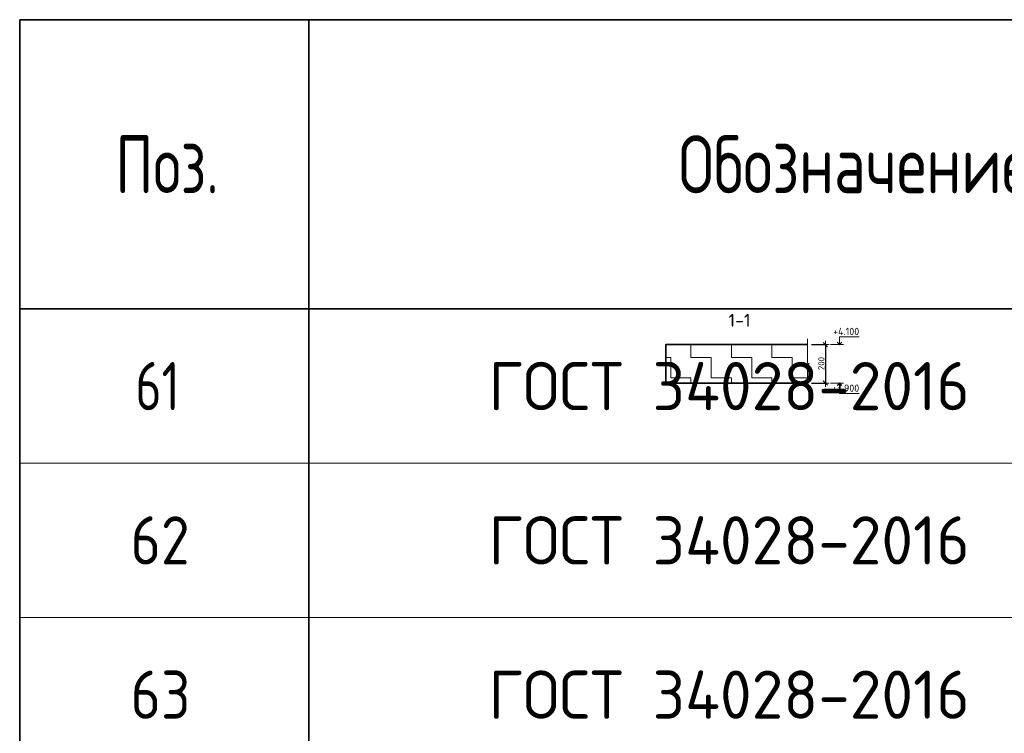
# Model space of a CAD drawing. Header units: metres. Extents: x -38 to 99, y -15 to 21.
# Tile 42 of 48: x 67.92 to 73.02, y 11.07 to 14.77. Entities that reach past the tile are written whole.
import ezdxf

# ---------------------------------------------------------------- set-up
doc = ezdxf.new("R2010")
doc.units = ezdxf.units.M
doc.header["$PDMODE"] = 65
doc.layers.add('XR$4$Размерная линия_ общее', color=7, linetype='Continuous', lineweight=13)
doc.styles.add('ISOCPEUR', font='txt')
doc.dimstyles.new('DIMSTYLE_14', dxfattribs={"dimtxt": 0.033, "dimasz": 0.0375, "dimexe": 0, "dimexo": 0, "dimgap": 0.0165, "dimtad": 2, "dimdec": 0, "dimlfac": 1000, "dimrnd": 1, "dimzin": 12, "dimdsep": 46, "dimtxsty": 'ISOCPEUR', "dimblk1": 'ALL_ML_STRICH', "dimblk2": 'ALL_ML_STRICH', "dimsah": 1, "dimcen": 0, "dimclrd": 7, "dimclre": 256, "dimclrt": 7, "dimadec": 0, "dimazin": 0, "dimtfac": 1, "dimtdec": 0, "dimtix": 1, "dimtmove": 2, "dimatfit": 3, "dimfxl": 0, "dimtzin": 0, "dimlwd": 0, "dimlwe": -3, "dimarcsym": 0})

# ---------------------------------------------------------------- blocks, each defined once
blk = doc.blocks.new('ЭЛЕМЕНТ_УЗОРА_0')
at = {"color": 7, "linetype": 'Continuous', "lineweight": 13, "transparency": 33554687}
blk.add_line((72.0051, 12.8573), (72.0051, 12.8573), dxfattribs=at)
blk.add_lwpolyline([(72.0051, 13.1173), (72.0051, 12.9901), (72.0151, 12.9865), (71.9951, 12.9816), (72.0051, 12.9774), (72.0051, 12.8573)], dxfattribs=at)
blk = doc.blocks.new('ALL_ML_STRICH')
at = {"color": 0, "linetype": 'ByBlock', "lineweight": -2}
for p, q in [((-1, 0), (0.5, 0)), ((-0.3, -0.3), (0.3, 0.3)), ((0, -0.5), (0, 0.5))]:
    blk.add_line(p, q, dxfattribs=at)
blk = doc.blocks.new('*D95')
at = {"layer": 'DEFPOINTS', "color": 7, "linetype": 'Continuous', "lineweight": 13, "transparency": 33554687}
for p in [(72.0051, 13.0873), (72.0975, 13.0873), (72.0051, 12.8873)]:
    blk.add_point(p, dxfattribs=at)
at = {"layer": 'XR$4$Размерная линия_ общее', "color": 253, "linetype": 'Continuous', "lineweight": -2, "true_color": 0xa0a0a0, "transparency": 33554687}
for p, q in [((72.0251, 13.0873), (72.0975, 13.0873)), ((72.0251, 12.8873), (72.0975, 12.8873))]:
    blk.add_line(p, q, dxfattribs=at)
at = {"layer": 'XR$4$Размерная линия_ общее', "color": 7, "linetype": 'Continuous', "lineweight": -2, "transparency": 33554687}
blk.add_line((72.0975, 13.0873), (72.0975, 12.8873), dxfattribs=at)
at = {"layer": 'XR$4$Размерная линия_ общее', "color": 7, "linetype": 'Continuous', "lineweight": 13, "transparency": 33554687, "xscale": 0.0375, "yscale": 0.0375, "zscale": 0.0375}
for p, rotation in [((72.0975, 13.0873), 90), ((72.0975, 12.8873), 270)]:
    blk.add_blockref('ALL_ML_STRICH', p, dxfattribs=dict(at, rotation=rotation))
at = {"layer": 'XR$4$Размерная линия_ общее', "color": 7, "linetype": 'Continuous', "lineweight": 13, "transparency": 33554687, "insert": (72.076, 12.9889), "char_height": 0.033, "width": 0.099, "attachment_point": 5, "rotation": 90, "style": 'ISOCPEUR'}
blk.add_mtext('\\A1;{200}', dxfattribs=at)
blk = doc.blocks.new('СЛОЖНЫЙ_ОБЪЕКТ_1')
at = {"color": 7, "linetype": 'Continuous', "lineweight": 13, "transparency": 33554687}
blk.add_line((72.1905, 13.0873), (72.1238, 13.0873), dxfattribs=at)
blk.add_lwpolyline([(72.1705, 13.0873), (72.1705, 13.1273), (72.2728, 13.1273)], dxfattribs=at)
at = {"color": 7, "linetype": 'Continuous', "lineweight": 35, "transparency": 33554687}
blk.add_lwpolyline([(72.1584, 13.0994), (72.1705, 13.0873), (72.1826, 13.0994)], dxfattribs=at)
blk = doc.blocks.new('СЛОЖНЫЙ_ОБЪЕКТ_2')
at = {"color": 7, "linetype": 'Continuous', "lineweight": 13, "transparency": 33554687}
blk.add_line((72.1905, 12.8873), (72.1238, 12.8873), dxfattribs=at)
at = {"color": 7, "linetype": 'Continuous', "lineweight": 35, "transparency": 33554687}
blk.add_lwpolyline([(72.1584, 12.8752), (72.1705, 12.8873), (72.1826, 12.8752)], dxfattribs=at)
at = {"color": 7, "linetype": 'Continuous', "lineweight": 13, "transparency": 33554687}
blk.add_lwpolyline([(72.1705, 12.8873), (72.1705, 12.8333), (72.2728, 12.8333)], dxfattribs=at)

msp = doc.modelspace()

# ---------------------------------------------------------------- hatches: boundary and pattern name
at = {"linetype": 'Continuous', "lineweight": 13, "transparency": 33554687}
h = msp.add_hatch(dxfattribs=at)
h.set_pattern_fill('____', scale=0.105, style=0, pattern_type=2)
h.set_pattern_definition([(0, (0.21, 0.21), (0.105, 0.105), [0.105, -0.105]), (90, (0.21, 0.21), (-0.105, 0.105), [0.105, -0.105])])
h.paths.add_polyline_path([(71.2696, 13.0873), (71.2696, 12.8873), (72.0051, 12.8873), (72.0051, 13.0873)], flags=0)

# ---------------------------------------------------------------- linework, layer by layer
at = {"color": 7, "linetype": 'Continuous', "lineweight": 35, "transparency": 33554687}
for p, q in [((86.4198, 14.7717), (67.9198, 14.7717)), ((67.9198, 14.7717), (67.9198, 13.2717)), ((69.4198, 14.7717), (69.4198, 13.2717)), ((86.4198, 13.2717), (67.9198, 13.2717)), ((67.9198, 13.2717), (67.9198, 12.4717)), ((69.4198, 13.2717), (69.4198, 12.4717)), ((67.9198, 12.4717), (67.9198, 11.6717)), ((69.4198, 12.4717), (69.4198, 11.6717)), ((67.9198, 11.6717), (67.9198, 10.8717)), ((69.4198, 11.6717), (69.4198, 10.8717))]:
    msp.add_line(p, q, dxfattribs=at)
at = {"color": 7, "linetype": 'Continuous', "lineweight": 13, "transparency": 33554687}
for p, q in [((86.4198, 12.4717), (67.9198, 12.4717)), ((86.4198, 11.6717), (67.9198, 11.6717))]:
    msp.add_line(p, q, dxfattribs=at)
at = {"color": 7, "linetype": 'Continuous', "lineweight": 35, "transparency": 33554687}
msp.add_lwpolyline([(72.0051, 13.0873), (71.2696, 13.0873), (71.2696, 12.8873), (72.0051, 12.8873)], dxfattribs=at)

# ---------------------------------------------------------------- block references
for name in ['СЛОЖНЫЙ_ОБЪЕКТ_1', 'СЛОЖНЫЙ_ОБЪЕКТ_2']:
    msp.add_blockref(name, (0, 0), dxfattribs=at)
at = {"color": 7, "linetype": 'Continuous', "lineweight": 13, "transparency": 33554687}
msp.add_blockref('ЭЛЕМЕНТ_УЗОРА_0', (0, 0), dxfattribs=at)

# ---------------------------------------------------------------- texts
at = {"color": 7, "linetype": 'Continuous', "lineweight": 35, "transparency": 33554687, "attachment_point": 7, "style": 'ISOCPEUR'}
for s, insert, char_height, width in [('\\W0.78;Обозначение', (71.3355, 13.8717), 0.3, 1.999529), ('\\W0.74;Поз.', (68.4162, 13.8717), 0.3, 0.698388), ('\\W0.75;61', (68.5198, 12.7467), 0.25, 0.393567), ('\\W0.96;ГОСТ 34028-2016', (70.3506, 12.7467), 0.25, 2.743715), ('\\W0.87;62', (68.4948, 11.9467), 0.25, 0.45901), ('\\W0.96;ГОСТ 34028-2016', (70.3506, 11.9467), 0.25, 2.743715), ('\\W0.87;63', (68.4948, 11.1467), 0.25, 0.45901), ('\\W0.96;ГОСТ 34028-2016', (70.3506, 11.1467), 0.25, 2.743715)]:
    msp.add_mtext(s, dxfattribs=dict(at, insert=insert, char_height=char_height, width=width))
at = {"color": 7, "linetype": 'Continuous', "lineweight": 50, "transparency": 33554687, "insert": (71.6518, 13.2127), "char_height": 0.0675, "width": 0.139696, "attachment_point": 5, "style": 'ISOCPEUR'}
msp.add_mtext('\\A1;{\\fISOCPEUR|i0|b0;\\H0.067500;\\W1.000000;\\C7;1-1}\\P', dxfattribs=at)
at = {"color": 7, "linetype": 'Continuous', "lineweight": 13, "transparency": 33554687, "char_height": 0.0375, "attachment_point": 9, "style": 'ISOCPEUR'}
for s, insert, width in [('\\A1;{\\fISOCPEUR|i0|b0;\\H0.037500;\\W1.000000;\\C7;+4.100}\\P', (72.2728, 13.1365), 0.155671), ('\\A1;{\\fISOCPEUR|i0|b0;\\H0.037500;\\W1.000000;\\C7;+3.900}\\P', (72.2728, 12.8425), 0.160312)]:
    msp.add_mtext(s, dxfattribs=dict(at, insert=insert, width=width))

# ---------------------------------------------------------------- dimensions: what is measured, and where the dimension line sits
at = {"layer": 'XR$4$Размерная линия_ общее', "color": 7, "linetype": 'Continuous', "lineweight": 13, "transparency": 33554687}
dim = msp.add_linear_dim(base=(72.0975, 12.8873), p1=(72.0251, 13.0873), p2=(72.0251, 12.8873), angle=270, dimstyle='DIMSTYLE_14', override={"dimpost": '<>', "dimclrd": 7, "dimclre": 253, "dimclrt": 7, "dimlwd": 0, "dimlwe": 65533}, dxfattribs=at)
dim.commit()
dim.dimension.update_dxf_attribs({"geometry": '*D95', "text_midpoint": (72.076, 12.9889), "dimtype": 160})

doc.saveas('drawing.dxf')
